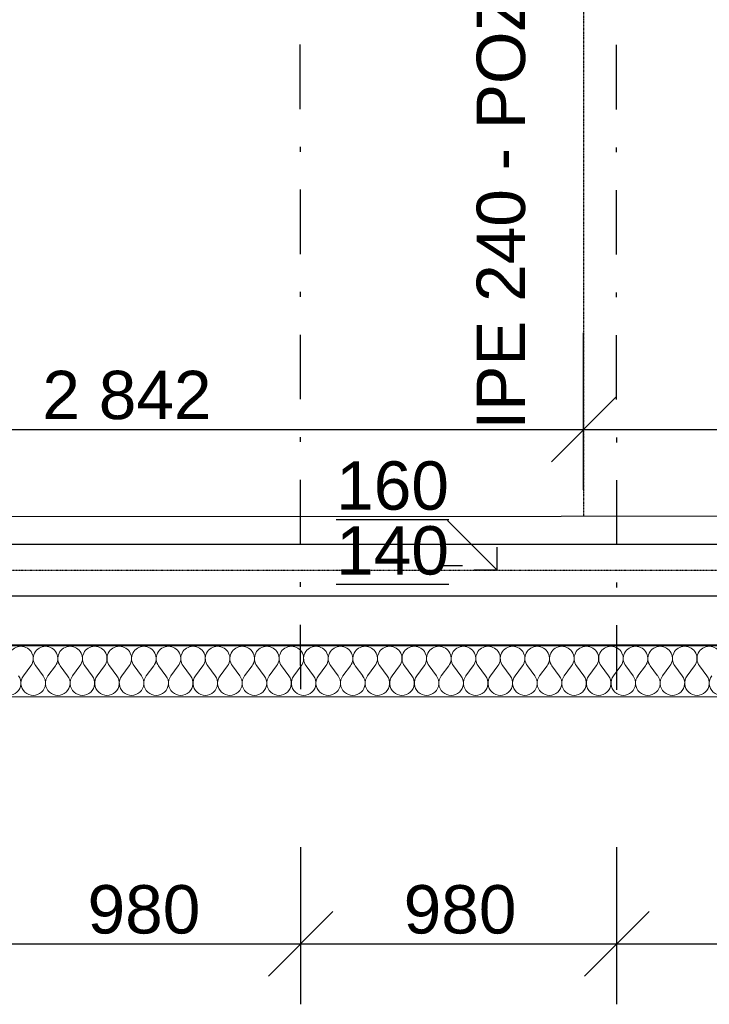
# Model space of a CAD drawing. Header units: millimetres. Extents: x -23738 to 4435, y -2716 to 20653.
# Tile 26 of 160: x -14480 to -12343, y -763 to 2292. Entities that reach past the tile are written whole.
import ezdxf

# ---------------------------------------------------------------- set-up
doc = ezdxf.new("R2010")
doc.units = ezdxf.units.MM
doc.header["$MEASUREMENT"] = 0
for name, pattern in [('Wipeout_Contour', [1000, 0, -1000]), ('Čerchovaná', [450, 200, -117.5, 15, -117.5]), ('Čerchovaná M', [4.5, 2.5, -0.85, 0.3, -0.85]), ('Čerchovaná S', [3.5, 1.5, -0.85, 0.3, -0.85])]:
    doc.linetypes.add(name, pattern=pattern)
for name, color, linetype in [('9._POHLED ZÁPADNÍ_2_0', 7, 'Continuous'), ('9._POHLED ZÁPADNÍ_2_2D prvky - obecné', 7, 'Continuous'), ('9._POHLED ZÁPADNÍ_2_Anotace - SP', 7, 'Continuous'), ('9._POHLED ZÁPADNÍ_2_Kóty - SP', 7, 'Continuous'), ('9._POHLED ZÁPADNÍ_2_Nové_Anotace - SP', 7, 'Continuous'), ('9._POHLED ZÁPADNÍ_2_Nové_Konstrukce - krov', 7, 'Continuous'), ('9._POHLED ZÁPADNÍ_2_Nové_Konstrukce - nosné', 7, 'Continuous'), ('9._POHLED ZÁPADNÍ_2_Nové_Kóty - SP', 7, 'Continuous'), ('9._POHLED ZÁPADNÍ_2_Nové_Popis', 7, 'Continuous'), ('9._POHLED ZÁPADNÍ_2_Nové_Výplně - Povrchové', 7, 'Continuous'), ('9._POHLED ZÁPADNÍ_2_Nové_Výplně – Řezové', 7, 'Continuous'), ('9._POHLED ZÁPADNÍ_2_VÝTAH VAR 1', 7, 'Continuous')]:
    doc.layers.add(name, color=color, linetype=linetype)
doc.styles.add('GENEROVANÝ_STYL_1', font='txt')
doc.styles.add('GENEROVANÝ_STYL_2', font='arial.ttf')

# ---------------------------------------------------------------- blocks, each defined once
blk = doc.blocks.new('*X6', base_point=(-24533.1, -6254.2))
at = {"layer": '9._POHLED ZÁPADNÍ_2_Nové_Výplně – Řezové', "color": 21, "linetype": 'Continuous', "lineweight": 20, "true_color": 0xffaaaa}
for p, q in [((-14468.6, 256.6), (-14445.7, 287.1)), ((-14407.6, 256.6), (-14430.5, 287.1)), ((-14392.4, 256.6), (-14369.5, 287.1)), ((-14331.4, 256.6), (-14354.3, 287.1)), ((-14316.2, 256.6), (-14293.3, 287.1)), ((-14255.2, 256.6), (-14278.1, 287.1)), ((-14240, 256.6), (-14217.1, 287.1)), ((-14179, 256.6), (-14201.9, 287.1)), ((-14163.8, 256.6), (-14140.9, 287.1)), ((-14102.9, 256.6), (-14125.7, 287.1)), ((-14087.6, 256.6), (-14064.8, 287.1)), ((-14026.7, 256.6), (-14049.5, 287.1)), ((-14011.4, 256.6), (-13988.6, 287.1)), ((-13950.5, 256.6), (-13973.3, 287.1)), ((-13935.2, 256.6), (-13912.4, 287.1)), ((-13874.3, 256.6), (-13897.1, 287.1)), ((-13859, 256.6), (-13836.2, 287.1)), ((-13798.1, 256.6), (-13820.9, 287.1)), ((-13782.9, 256.6), (-13760, 287.1)), ((-13721.9, 256.6), (-13744.8, 287.1)), ((-13706.7, 256.6), (-13683.8, 287.1)), ((-13645.7, 256.6), (-13668.6, 287.1)), ((-13630.5, 256.6), (-13607.6, 287.1)), ((-13569.5, 256.6), (-13592.4, 287.1)), ((-13554.3, 256.6), (-13531.4, 287)), ((-13493.3, 256.6), (-13516.2, 287)), ((-13478.1, 256.6), (-13455.2, 287)), ((-13417.1, 256.6), (-13440, 287)), ((-13401.9, 256.6), (-13379, 287)), ((-13340.9, 256.6), (-13363.8, 287)), ((-13325.7, 256.6), (-13302.8, 287)), ((-13264.8, 256.6), (-13287.6, 287)), ((-13249.5, 256.6), (-13226.7, 287)), ((-13188.6, 256.6), (-13211.4, 287)), ((-13173.3, 256.6), (-13150.5, 287)), ((-13112.4, 256.6), (-13135.2, 287)), ((-13097.1, 256.6), (-13074.3, 287)), ((-13036.2, 256.6), (-13059, 287)), ((-13020.9, 256.6), (-12998.1, 287)), ((-12960, 256.6), (-12982.8, 287)), ((-12944.8, 256.6), (-12921.9, 287)), ((-12883.8, 256.6), (-12906.7, 287)), ((-12868.6, 256.6), (-12845.7, 287)), ((-12807.6, 256.6), (-12830.5, 287)), ((-12792.4, 256.6), (-12769.5, 287)), ((-12731.4, 256.6), (-12754.3, 287)), ((-12716.2, 256.6), (-12693.3, 287)), ((-12655.2, 256.6), (-12678.1, 287)), ((-12640, 256.6), (-12617.1, 287)), ((-12579, 256.5), (-12601.9, 287)), ((-12563.8, 256.5), (-12540.9, 287)), ((-12502.9, 256.5), (-12525.7, 287)), ((-12487.6, 256.5), (-12464.8, 287)), ((-12426.7, 256.5), (-12449.5, 287)), ((-12411.4, 256.5), (-12388.6, 287)), ((-12350.5, 256.5), (-12373.3, 287))]:
    blk.add_line(p, q, dxfattribs=at)
for centre, start, end in [((-14476.2, 309.9), 89.9986, 216.8684), ((-14476.2, 309.9), 323.1287, 89.9986), ((-14400, 309.9), 89.9986, 216.8684), ((-14400, 309.9), 323.1287, 89.9986), ((-14323.8, 309.9), 89.9986, 216.8684), ((-14323.8, 309.9), 323.1287, 89.9986), ((-14247.6, 309.9), 89.9986, 216.8684), ((-14247.6, 309.9), 323.1287, 89.9986), ((-14171.4, 309.9), 89.9986, 216.8684), ((-14171.4, 309.9), 323.1287, 89.9986), ((-14095.2, 309.9), 89.9986, 216.8684), ((-14095.2, 309.9), 323.1287, 89.9986), ((-14019, 309.9), 89.9986, 216.8684), ((-14019, 309.9), 323.1287, 89.9986), ((-13942.8, 309.9), 89.9986, 216.8684), ((-13942.8, 309.9), 323.1287, 89.9986), ((-13866.7, 309.9), 89.9986, 216.8684), ((-13866.7, 309.9), 323.1287, 89.9986), ((-13790.5, 309.9), 89.9986, 216.8684), ((-13790.5, 309.9), 323.1287, 89.9986), ((-13714.3, 309.9), 89.9986, 216.8684), ((-13714.3, 309.9), 323.1287, 89.9986), ((-13638.1, 309.9), 89.9986, 216.8684), ((-13638.1, 309.9), 323.1287, 89.9986), ((-13561.9, 309.9), 89.9986, 216.8684), ((-13561.9, 309.9), 323.1287, 89.9986), ((-13485.7, 309.9), 89.9986, 216.8684), ((-13485.7, 309.9), 323.1287, 89.9986), ((-13409.5, 309.9), 89.9986, 216.8684), ((-13409.5, 309.9), 323.1287, 89.9986), ((-13333.3, 309.9), 89.9986, 216.8684), ((-13333.3, 309.9), 323.1287, 89.9986), ((-13257.1, 309.9), 89.9986, 216.8684), ((-13257.1, 309.9), 323.1287, 89.9986), ((-13180.9, 309.9), 89.9986, 216.8684), ((-13180.9, 309.9), 323.1287, 89.9986), ((-13104.8, 309.9), 89.9986, 216.8684), ((-13104.8, 309.9), 323.1287, 89.9986), ((-13028.6, 309.9), 89.9986, 216.8684), ((-13028.6, 309.9), 323.1287, 89.9986), ((-12952.4, 309.9), 89.9986, 216.8684), ((-12952.4, 309.9), 323.1287, 89.9986), ((-12876.2, 309.9), 89.9986, 216.8684), ((-12876.2, 309.9), 323.1287, 89.9986), ((-12800, 309.9), 89.9986, 216.8684), ((-12800, 309.9), 323.1287, 89.9986), ((-12723.8, 309.9), 89.9986, 216.8684), ((-12723.8, 309.9), 323.1287, 89.9986), ((-12647.6, 309.9), 89.9986, 216.8684), ((-12647.6, 309.9), 323.1287, 89.9986), ((-12571.4, 309.9), 89.9986, 216.8684), ((-12571.4, 309.9), 323.1287, 89.9986), ((-12495.2, 309.9), 89.9986, 216.8684), ((-12495.2, 309.9), 323.1287, 89.9986), ((-12419, 309.9), 89.9986, 216.8684), ((-12419, 309.9), 323.1287, 89.9986), ((-12342.8, 309.9), 89.9986, 216.8684), ((-12342.8, 309.9), 323.1287, 89.9986), ((-14514.3, 233.7), 143.1287, 36.8684), ((-14438.1, 233.7), 143.1287, 36.8684), ((-14361.9, 233.7), 143.1287, 36.8684), ((-14285.7, 233.7), 143.1287, 36.8684), ((-14209.5, 233.7), 143.1287, 36.8684), ((-14133.3, 233.7), 143.1287, 36.8684), ((-14057.1, 233.7), 143.1287, 36.8684), ((-13980.9, 233.7), 143.1287, 36.8684), ((-13904.8, 233.7), 143.1287, 36.8684), ((-13828.6, 233.7), 143.1287, 36.8684), ((-13752.4, 233.7), 143.1287, 36.8684), ((-13676.2, 233.7), 143.1287, 36.8684), ((-13600, 233.7), 143.1287, 36.8684), ((-13523.8, 233.7), 143.1287, 36.8684), ((-13447.6, 233.7), 143.1287, 36.8684), ((-13371.4, 233.7), 143.1287, 36.8684), ((-13295.2, 233.7), 143.1287, 36.8684), ((-13219, 233.7), 143.1287, 36.8684), ((-13142.9, 233.7), 143.1287, 36.8684), ((-13066.7, 233.7), 143.1287, 36.8684), ((-12990.5, 233.7), 143.1287, 36.8684), ((-12914.3, 233.7), 143.1287, 36.8684), ((-12838.1, 233.7), 143.1287, 36.8684), ((-12761.9, 233.7), 143.1287, 36.8684), ((-12685.7, 233.7), 143.1287, 36.8684), ((-12609.5, 233.7), 143.1287, 36.8684), ((-12533.3, 233.7), 143.1287, 36.8684), ((-12457.1, 233.7), 143.1287, 36.8684), ((-12380.9, 233.7), 143.1287, 36.8684), ((-12304.8, 233.7), 143.1287, 36.8684)]:
    blk.add_arc(centre, 38.1, start, end, dxfattribs=at)

msp = doc.modelspace()

# ---------------------------------------------------------------- linework, layer by layer
at = {"layer": '9._POHLED ZÁPADNÍ_2_Nové_Kóty - SP', "color": 1, "linetype": 'Continuous', "lineweight": 25}
for p, q in [((-12732.3, 832.9), (-12732.3, 1320.4)), ((-12632.3, 1120.4), (-12832.3, 920.4)), ((-15574.4, 1020.4), (-12732.3, 1020.4)), ((-12732.3, 1020.4), (-11132.3, 1020.4)), ((-13609.2, -762.5), (-13609.2, -275)), ((-12629.4, -762.5), (-12629.4, -275)), ((-13509.2, -475), (-13709.2, -675)), ((-12529.4, -475), (-12729.4, -675)), ((-14588.8, -575), (-13609.2, -575)), ((-13609.2, -575), (-12629.4, -575)), ((-12629.4, -575), (-11649.5, -575))]:
    msp.add_line(p, q, dxfattribs=at)

# ---------------------------------------------------------------- texts
at = {"layer": '9._POHLED ZÁPADNÍ_2_0', "color": 1, "linetype": 'Continuous', "lineweight": 25, "insert": (-12911.7, 1020.4), "char_height": 150, "attachment_point": 7, "rotation": 90, "style": 'GENEROVANÝ_STYL_1'}
msp.add_mtext('\\A1;{\\pql;\\fArial|b0|i0|c238|p38;IPE 240 - POZN.2}', dxfattribs=at)
at = {"layer": '9._POHLED ZÁPADNÍ_2_Kóty - SP', "color": 1, "linetype": 'Continuous', "lineweight": 25, "char_height": 150, "attachment_point": 7, "style": 'GENEROVANÝ_STYL_2'}
for s, insert, width in [('\\A1;{\\pql;\\fArial|b0|i0|c0|p38;2\xa0842}', (-14409.8, 1050.4), 512.914), ('\\A1;{\\pql;\\fArial|b0|i0|c0|p38;980}', (-14269.7, -545), 341.487), ('\\A1;{\\pql;\\fArial|b0|i0|c0|p38;980}', (-13290.1, -545), 341.487)]:
    msp.add_mtext(s, dxfattribs=dict(at, insert=insert, width=width))

# ---------------------------------------------------------------- wipeouts: each hides what was drawn before it
at = {"color": 254, "linetype": 'Wipeout_Contour', "lineweight": 0, "ltscale": 32872.39423}
msp.add_wipeout([(-321.7, 351.5), (-16007.9, 351.9), (-16007.9, 191.9), (-321.7, 191.5)], dxfattribs=at).dxf.layer = '9._POHLED ZÁPADNÍ_2_Nové_Výplně - Povrchové'

# ---------------------------------------------------------------- next in the draw order: linework, layer by layer
at = {"layer": '9._POHLED ZÁPADNÍ_2_Nové_Konstrukce - nosné', "color": 1, "linetype": 'Continuous', "lineweight": 25, "flags": 128}
for points in [[(-321.7, 351.5), (-16007.9, 351.9)], [(-16007.9, 191.9), (-161.7, 191.5)]]:
    msp.add_lwpolyline(points, dxfattribs=at)

# ---------------------------------------------------------------- next in the draw order: wipeouts: each hides what was drawn before it
at = {"color": 254, "linetype": 'Wipeout_Contour', "lineweight": 0, "ltscale": 33410.815601}
msp.add_wipeout([(-621.9, 754.5), (-15847.5, 749.8), (-15847.4, 349.8), (-621.9, 354.5)], dxfattribs=at).dxf.layer = '9._POHLED ZÁPADNÍ_2_Nové_Výplně - Povrchové'

# ---------------------------------------------------------------- next in the draw order: linework, layer by layer
at = {"layer": '9._POHLED ZÁPADNÍ_2_Nové_Anotace - SP', "color": 1, "linetype": 'Continuous', "lineweight": 25}
for p, q in [((-13153.8, 737.7), (-13000.6, 584.5)), ((-13000.6, 584.5), (-13000.6, 655.2)), ((-13176.6, 598.1), (-13108, 598.1)), ((-13000.6, 584.5), (-13071.3, 584.5))]:
    msp.add_line(p, q, dxfattribs=at)
at = {"layer": '9._POHLED ZÁPADNÍ_2_Nové_Konstrukce - krov', "color": 1, "linetype": 'Continuous', "lineweight": 25}
for p, q in [((-15844, 664.5), (-493.9, 664.5)), ((-15844, 504.5), (-493.9, 504.5))]:
    msp.add_line(p, q, dxfattribs=at)
at = {"layer": '9._POHLED ZÁPADNÍ_2_Nové_Konstrukce - krov', "color": 1, "linetype": 'Čerchovaná M', "lineweight": 25}
for p, q in [((-15844, 664.5), (-493.9, 664.5)), ((-15844, 504.5), (-493.9, 504.5))]:
    msp.add_line(p, q, dxfattribs=at)
at = {"layer": '9._POHLED ZÁPADNÍ_2_Nové_Konstrukce - krov', "color": 1, "linetype": 'Čerchovaná S', "lineweight": 25}
msp.add_line((-15844, 584.5), (-493.9, 584.5), dxfattribs=at)
msp.add_line((-15844, 584.5), (-493.9, 584.5), dxfattribs=at)
at = {"layer": '9._POHLED ZÁPADNÍ_2_Nové_Konstrukce - nosné', "color": 1, "linetype": 'Continuous', "lineweight": 25, "flags": 128}
for points in [[(-621.9, 754.5), (-15847.5, 749.8)], [(-15847.4, 349.8), (-621.9, 354.5)]]:
    msp.add_lwpolyline(points, dxfattribs=at)
at = {"layer": '9._POHLED ZÁPADNÍ_2_Nové_Popis', "color": 1, "linetype": 'Čerchovaná M', "lineweight": 25}
msp.add_line((-12732.3, 8764.3), (-12732.3, 750.7), dxfattribs=at)

# ---------------------------------------------------------------- next in the draw order: texts
at = {"layer": '9._POHLED ZÁPADNÍ_2_Anotace - SP', "color": 1, "linetype": 'Continuous', "lineweight": 25, "insert": (-13324.5, 745), "char_height": 150, "attachment_point": 5, "line_spacing_factor": 0.804162, "style": 'GENEROVANÝ_STYL_1'}
msp.add_mtext('\\A1;{\\pqc;\\fArial|b0|i0|c238|p38;\\L\\L1\\fArial|b0|i0|c238|p38;\\L\\L6\\fArial|b0|i0|c238|p38;\\L\\L0\\P\\pqc;\\fArial|b0|i0|c238|p38;1\\fArial|b0|i0|c238|p38;4\\fArial|b0|i0|c238|p38;0}', dxfattribs=at)

# ---------------------------------------------------------------- next in the draw order: wipeouts: each hides what was drawn before it
at = {"color": 254, "linetype": 'Wipeout_Contour', "lineweight": 0, "ltscale": 32872.39423}
msp.add_wipeout([(-321.7, 351.5), (-16007.9, 351.9), (-16007.9, 191.9), (-321.7, 191.5)], dxfattribs=at).dxf.layer = '9._POHLED ZÁPADNÍ_2_Nové_Výplně – Řezové'

# ---------------------------------------------------------------- next in the draw order: linework, layer by layer
at = {"layer": '9._POHLED ZÁPADNÍ_2_2D prvky - obecné', "color": 7, "linetype": 'Continuous', "lineweight": 13}
msp.add_line((-20183.6, 346.7), (-492.6, 352.7), dxfattribs=at)
at = {"layer": '9._POHLED ZÁPADNÍ_2_Nové_Konstrukce - krov', "color": 1, "linetype": 'Čerchovaná', "lineweight": 25}
for p, q in [((-13609.2, 214.5), (-13611.8, 4318.2)), ((-12629.4, 213.1), (-12632, 4316.8))]:
    msp.add_line(p, q, dxfattribs=at)
at = {"layer": '9._POHLED ZÁPADNÍ_2_Nové_Konstrukce - nosné', "color": 1, "linetype": 'Continuous', "lineweight": 25, "flags": 128}
for points in [[(-321.7, 351.5), (-16007.9, 351.9)], [(-16007.9, 191.9), (-161.7, 191.5)]]:
    msp.add_lwpolyline(points, dxfattribs=at)

# ---------------------------------------------------------------- next in the draw order: block references
at = {"layer": '9._POHLED ZÁPADNÍ_2_VÝTAH VAR 1', "color": 9, "linetype": 'Continuous', "lineweight": 13}
msp.add_blockref('*X6', (-24533.1, -6254.2), dxfattribs=at)

doc.saveas('drawing.dxf')
